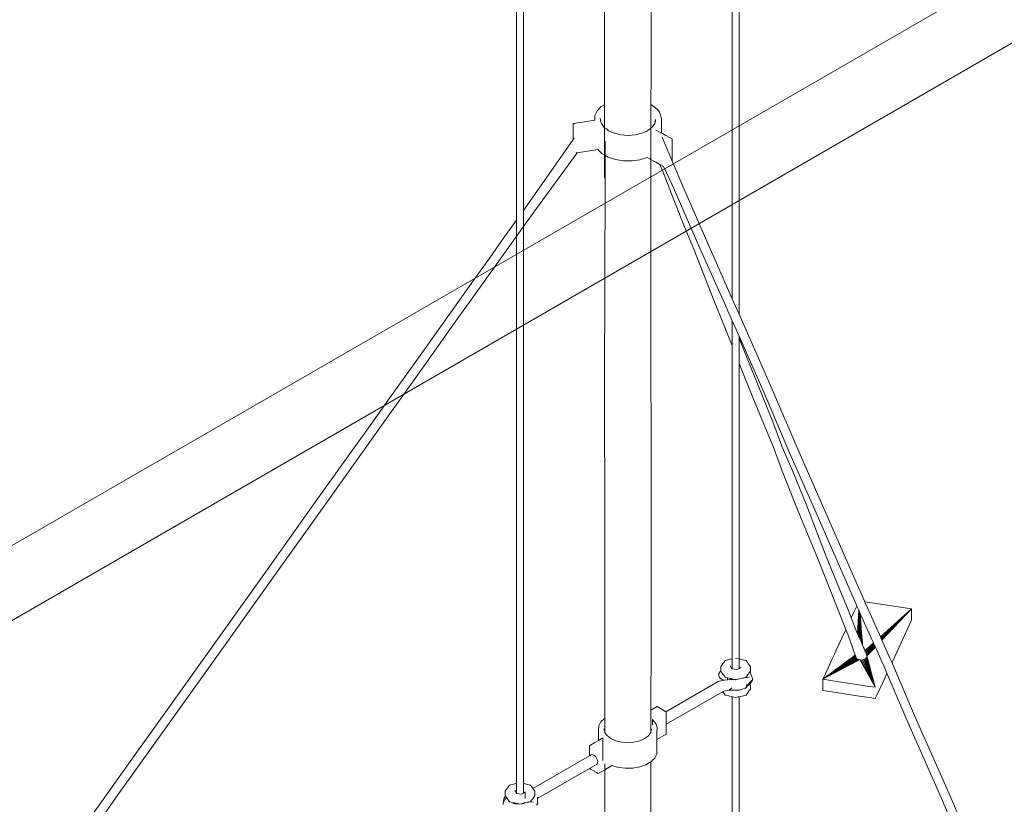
# Model space of a CAD drawing. Header units: millimetres. Extents: x 4477830 to 4478275, y -30323838 to -30323445.
# Tile 80 of 124: x 4478048.55 to 4478053.81, y -30323470.15 to -30323465.96. Entities that reach past the tile are written whole.
import ezdxf

# ---------------------------------------------------------------- set-up
doc = ezdxf.new("R2010")
doc.units = ezdxf.units.MM
doc.layers.add('IFC-Parede padrão-Contorno', color=44, linetype='Continuous', lineweight=5)
doc.layers.add('PR-Captor', color=9, linetype='Continuous', lineweight=18)

msp = doc.modelspace()

# ---------------------------------------------------------------- linework, layer by layer
at = {"layer": 'IFC-Parede padrão-Contorno', "color": 8, "lineweight": 5}
for p, q in [((4478057.4352, -30323463.6188), (4478043.1216, -30323471.8828)), ((4478057.7817, -30323463.8188), (4478043.4681, -30323472.0828))]:
    msp.add_line(p, q, dxfattribs=at)
at = {"layer": 'PR-Captor', "color": 251}
for p, q in [((4478052.359, -30323463.8201), (4478052.359, -30323467.4533)), ((4478052.3955, -30323467.5359), (4478052.3955, -30323463.82)), ((4478051.2064, -30323464.4852), (4478051.2064, -30323467.033)), ((4478051.2429, -30323466.9819), (4478051.2429, -30323464.4853)), ((4478051.9249, -30323466.8221), (4478051.9253, -30323465.4894)), ((4478051.6768, -30323465.4967), (4478051.6771, -30323466.4157)), ((4478051.6594, -30323466.426), (4478051.637, -30323466.4482)), ((4478051.6771, -30323466.4157), (4478051.6594, -30323466.426)), ((4478051.6771, -30323466.4157), (4478051.6772, -30323466.808)), ((4478051.9401, -30323466.4245), (4478051.925, -30323466.4159)), ((4478051.9609, -30323466.4436), (4478051.9401, -30323466.4245)), ((4478051.625, -30323466.4731), (4478051.6241, -30323466.4988)), ((4478051.637, -30323466.4482), (4478051.625, -30323466.4731)), ((4478051.6575, -30323466.5098), (4478051.6525, -30323466.4879)), ((4478051.9701, -30323466.4563), (4478051.9609, -30323466.4436)), ((4478051.9765, -30323466.4695), (4478051.9701, -30323466.4563)), ((4478051.9816, -30323466.4906), (4478051.9765, -30323466.4695)), ((4478051.9816, -30323466.5678), (4478051.9816, -30323466.4906)), ((4478051.5167, -30323466.5155), (4478051.5093, -30323466.5166)), ((4478051.5093, -30323466.5166), (4478051.5093, -30323466.6009)), ((4478051.5225, -30323466.5146), (4478051.5167, -30323466.5155)), ((4478051.5306, -30323466.5133), (4478051.5225, -30323466.5146)), ((4478051.5488, -30323466.5105), (4478051.5306, -30323466.5133)), ((4478051.6241, -30323466.4988), (4478051.5488, -30323466.5105)), ((4478051.6607, -30323466.5167), (4478051.6575, -30323466.5098)), ((4478051.6753, -30323466.5371), (4478051.6607, -30323466.5167)), ((4478051.6771, -30323466.5385), (4478051.6753, -30323466.5371)), ((4478051.6799, -30323466.5406), (4478051.6771, -30323466.5385)), ((4478051.6865, -30323466.5455), (4478051.6799, -30323466.5406)), ((4478051.9216, -30323466.5434), (4478051.9146, -30323466.5486)), ((4478051.925, -30323466.5409), (4478051.9216, -30323466.5434)), ((4478051.9284, -30323466.5382), (4478051.925, -30323466.5409)), ((4478051.9299, -30323466.5371), (4478051.9284, -30323466.5382)), ((4478051.9314, -30323466.535), (4478051.9299, -30323466.5371)), ((4478051.9446, -30323466.5167), (4478051.9314, -30323466.535)), ((4478051.9496, -30323466.4947), (4478051.9446, -30323466.5167)), ((4478051.9496, -30323466.5097), (4478051.9496, -30323466.4947)), ((4478051.5122, -30323466.5967), (4478051.5115, -30323466.5978)), ((4478051.5129, -30323466.5958), (4478051.5122, -30323466.5967)), ((4478051.5125, -30323466.5974), (4478051.5137, -30323466.5946)), ((4478051.5137, -30323466.5946), (4478051.5129, -30323466.5958)), ((4478051.6987, -30323466.5547), (4478051.6865, -30323466.5455)), ((4478051.7291, -30323466.5682), (4478051.6987, -30323466.5547)), ((4478051.7646, -30323466.5767), (4478051.7291, -30323466.5682)), ((4478051.8026, -30323466.5796), (4478051.7646, -30323466.5767)), ((4478051.8406, -30323466.5767), (4478051.8026, -30323466.5796)), ((4478051.8761, -30323466.5682), (4478051.8406, -30323466.5767)), ((4478051.9065, -30323466.5547), (4478051.8761, -30323466.5682)), ((4478051.9095, -30323466.5525), (4478051.9065, -30323466.5547)), ((4478051.9146, -30323466.5486), (4478051.9095, -30323466.5525)), ((4478051.9744, -30323466.5638), (4478051.9514, -30323466.551)), ((4478051.9816, -30323466.5678), (4478051.9744, -30323466.5638)), ((4478051.9865, -30323466.5705), (4478051.9816, -30323466.5678)), ((4478052.0387, -30323466.7181), (4478051.9847, -30323466.5884)), ((4478052.0045, -30323466.5806), (4478051.9865, -30323466.5705)), ((4478052.0246, -30323466.5917), (4478052.0045, -30323466.5806)), ((4478052.0374, -30323466.5988), (4478052.0246, -30323466.5917)), ((4478051.5093, -30323466.6009), (4478051.2907, -30323466.915)), ((4478051.5115, -30323466.5978), (4478051.5093, -30323466.6009)), ((4478051.6772, -30323466.808), (4478051.6792, -30323466.6105)), ((4478051.6792, -30323466.6105), (4478051.6774, -30323467.5605)), ((4478052.0374, -30323466.7149), (4478052.0374, -30323466.5988)), ((4478051.3124, -30323466.9702), (4478051.5297, -30323466.6731)), ((4478051.525, -30323466.6704), (4478051.5265, -30323466.6736)), ((4478051.5265, -30323466.6736), (4478051.5297, -30323466.6731)), ((4478051.5297, -30323466.6731), (4478051.6413, -30323466.6559)), ((4478051.6413, -30323466.6559), (4478051.6643, -30323466.6779)), ((4478051.6643, -30323466.6779), (4478051.6772, -30323466.6852)), ((4478051.6772, -30323466.6852), (4478051.6784, -30323466.6859)), ((4478051.6784, -30323466.6859), (4478051.6791, -30323466.6862)), ((4478051.6791, -30323466.6862), (4478051.6963, -30323466.6959)), ((4478051.6963, -30323466.6959), (4478051.735, -30323466.7087)), ((4478051.866, -30323466.7097), (4478051.9053, -30323466.6975)), ((4478051.9053, -30323466.6975), (4478051.9196, -30323466.7055)), ((4478051.735, -30323466.7087), (4478051.778, -30323466.7155)), ((4478051.778, -30323466.7155), (4478051.8226, -30323466.7159)), ((4478051.8226, -30323466.7159), (4478051.866, -30323466.7097)), ((4478051.9196, -30323466.7055), (4478051.9249, -30323466.7084)), ((4478051.9249, -30323466.7084), (4478051.9373, -30323466.7153)), ((4478051.9373, -30323466.7153), (4478051.9514, -30323466.7232)), ((4478051.9514, -30323466.7232), (4478051.9723, -30323466.7348)), ((4478051.9723, -30323466.7348), (4478051.9923, -30323466.7459)), ((4478051.9723, -30323466.7348), (4478051.9856, -30323466.7679)), ((4478051.9923, -30323466.7459), (4478051.9926, -30323466.7457)), ((4478051.9926, -30323466.7457), (4478052.0374, -30323466.8433)), ((4478052.0374, -30323466.7188), (4478052.0374, -30323466.7149)), ((4478052.0998, -30323466.8644), (4478052.0387, -30323466.7181)), ((4478051.9856, -30323466.7679), (4478052.056, -30323466.947)), ((4478051.9249, -30323467.6944), (4478051.9249, -30323466.8221)), ((4478052.0374, -30323466.8433), (4478052.0582, -30323466.8884)), ((4478052.0582, -30323466.8884), (4478052.1867, -30323467.1816)), ((4478052.2283, -30323467.1575), (4478052.0998, -30323466.8644)), ((4478051.2907, -30323466.915), (4478051.2429, -30323466.9819)), ((4478052.056, -30323466.947), (4478052.1045, -30323467.0687)), ((4478051.2429, -30323467.0675), (4478051.3124, -30323466.9702)), ((4478051.2429, -30323467.0675), (4478051.2429, -30323466.9819)), ((4478050.9942, -30323467.4161), (4478051.2429, -30323467.0675)), ((4478051.2064, -30323467.033), (4478051.1287, -30323467.1421)), ((4478051.2064, -30323467.033), (4478051.2064, -30323467.1186)), ((4478051.2429, -30323470.0425), (4478051.2429, -30323467.0675)), ((4478052.1045, -30323467.0687), (4478052.1535, -30323467.1877)), ((4478051.2064, -30323467.1186), (4478051.2064, -30323470.0426)), ((4478051.1287, -30323467.1421), (4478051.0635, -30323467.2334)), ((4478052.359, -30323467.4533), (4478052.2283, -30323467.1575)), ((4478052.1535, -30323467.1877), (4478052.2016, -30323467.3103)), ((4478052.1867, -30323467.1816), (4478052.3243, -30323467.4927)), ((4478051.0635, -30323467.2334), (4478050.9666, -30323467.3691)), ((4478052.2016, -30323467.3103), (4478052.2508, -30323467.4334)), ((4478050.9666, -30323467.3691), (4478050.9015, -30323467.4605)), ((4478050.8578, -30323467.6072), (4478050.9942, -30323467.4161)), ((4478052.2508, -30323467.4334), (4478052.3239, -30323467.6157)), ((4478050.9015, -30323467.4605), (4478050.7394, -30323467.6876)), ((4478052.3658, -30323467.4687), (4478052.359, -30323467.4533)), ((4478052.3955, -30323467.5359), (4478052.3658, -30323467.4687)), ((4478052.3243, -30323467.4927), (4478052.359, -30323467.5712)), ((4478052.5632, -30323467.9158), (4478052.3955, -30323467.5359)), ((4478051.6774, -30323467.5605), (4478051.6772, -30323467.7081)), ((4478052.359, -30323467.5698), (4478052.359, -30323467.7033)), ((4478052.359, -30323467.5712), (4478052.3638, -30323467.5821)), ((4478052.3638, -30323467.5821), (4478052.3955, -30323467.6536)), ((4478050.7215, -30323467.7983), (4478050.8578, -30323467.6072)), ((4478052.3239, -30323467.6157), (4478052.359, -30323467.7033)), ((4478050.7394, -30323467.6876), (4478050.691, -30323467.7555)), ((4478051.9251, -30323468.3178), (4478051.9249, -30323467.6944)), ((4478052.3955, -30323467.6536), (4478052.5221, -30323467.9395)), ((4478052.3955, -30323467.6622), (4478052.3955, -30323467.6536)), ((4478052.3955, -30323467.6629), (4478052.3955, -30323467.6622)), ((4478052.4054, -30323467.6873), (4478052.3955, -30323467.6622)), ((4478052.3955, -30323467.7942), (4478052.3955, -30323467.6629)), ((4478052.4538, -30323467.8068), (4478052.4054, -30323467.6873)), ((4478051.6772, -30323467.7081), (4478051.6777, -30323468.8966)), ((4478052.359, -30323467.7033), (4478052.359, -30323469.3773)), ((4478050.4488, -30323468.1805), (4478050.7215, -30323467.7983)), ((4478050.691, -30323467.7555), (4478050.5774, -30323467.9147)), ((4478052.3955, -30323469.3774), (4478052.3955, -30323467.7942)), ((4478052.3955, -30323467.7942), (4478052.397, -30323467.798)), ((4478052.397, -30323467.798), (4478052.47, -30323467.9807)), ((4478052.5274, -30323467.991), (4478052.4538, -30323467.8068)), ((4478050.5774, -30323467.9147), (4478050.4154, -30323468.1418)), ((4478052.5221, -30323467.9395), (4478052.6674, -30323468.2799)), ((4478052.709, -30323468.2559), (4478052.5632, -30323467.9158)), ((4478052.47, -30323467.9807), (4478052.5184, -30323468.1025)), ((4478052.576, -30323468.1113), (4478052.5274, -30323467.991)), ((4478052.5184, -30323468.1025), (4478052.5776, -30323468.2416)), ((4478052.628, -30323468.2498), (4478052.576, -30323468.1113)), ((4478050.4154, -30323468.1418), (4478050.1397, -30323468.528)), ((4478050.1761, -30323468.5627), (4478050.4488, -30323468.1805)), ((4478052.5776, -30323468.2416), (4478052.6286, -30323468.3776)), ((4478052.6826, -30323468.3755), (4478052.628, -30323468.2498)), ((4478052.6674, -30323468.2799), (4478052.8068, -30323468.5978)), ((4478052.8484, -30323468.5738), (4478052.709, -30323468.2559)), ((4478051.925, -30323469.2847), (4478051.9251, -30323468.3178)), ((4478052.6286, -30323468.3776), (4478052.7051, -30323468.57)), ((4478052.7572, -30323468.56), (4478052.6826, -30323468.3755)), ((4478050.1397, -30323468.528), (4478049.8641, -30323468.9144)), ((4478049.9034, -30323468.9449), (4478050.1761, -30323468.5627)), ((4478052.7051, -30323468.57), (4478052.7557, -30323468.6966)), ((4478052.8092, -30323468.6944), (4478052.7572, -30323468.56)), ((4478053.0658, -30323469.0692), (4478052.8484, -30323468.5738)), ((4478052.8068, -30323468.5978), (4478053.0242, -30323469.0932)), ((4478052.7557, -30323468.6966), (4478052.8119, -30323468.8284)), ((4478052.8605, -30323468.8305), (4478052.8092, -30323468.6944)), ((4478052.8119, -30323468.8284), (4478052.8825, -30323469.0091)), ((4478052.9336, -30323469.0085), (4478052.8605, -30323468.8305)), ((4478051.6777, -30323468.8966), (4478051.6775, -30323469.6756)), ((4478049.8641, -30323468.9144), (4478049.5885, -30323469.3006)), ((4478049.6307, -30323469.327), (4478049.9034, -30323468.9449)), ((4478052.8825, -30323469.0091), (4478052.9329, -30323469.1347)), ((4478052.9839, -30323469.1287), (4478052.9336, -30323469.0085)), ((4478053.1525, -30323469.2625), (4478053.0658, -30323469.0692)), ((4478053.025, -30323469.0949), (4478053.011, -30323469.125)), ((4478053.0242, -30323469.0932), (4478053.025, -30323469.0949)), ((4478053.025, -30323469.0949), (4478053.0353, -30323469.1177)), ((4478053.0353, -30323469.1177), (4478053.0291, -30323469.2429)), ((4478053.0359, -30323469.1192), (4478053.0313, -30323469.2484)), ((4478053.0368, -30323469.1211), (4478053.0345, -30323469.2555)), ((4478053.0353, -30323469.1177), (4478053.0359, -30323469.1192)), ((4478053.0359, -30323469.1192), (4478053.0368, -30323469.1211)), ((4478053.0368, -30323469.1211), (4478053.038, -30323469.1237)), ((4478053.2818, -30323469.105), (4478053.067, -30323469.0718)), ((4478053.318, -30323469.1106), (4478053.1511, -30323469.2593)), ((4478053.318, -30323469.1106), (4478053.1525, -30323469.2625)), ((4478053.318, -30323469.1106), (4478053.1541, -30323469.2659)), ((4478053.318, -30323469.1106), (4478053.1556, -30323469.2693)), ((4478053.318, -30323469.1106), (4478053.157, -30323469.2725)), ((4478053.1582, -30323469.2752), (4478053.318, -30323469.1106)), ((4478053.1592, -30323469.2773), (4478053.318, -30323469.1106)), ((4478053.318, -30323469.1106), (4478053.2818, -30323469.105)), ((4478053.318, -30323469.1706), (4478053.318, -30323469.1106)), ((4478052.9329, -30323469.1347), (4478052.9668, -30323469.2203)), ((4478052.9956, -30323469.1582), (4478052.9839, -30323469.1287)), ((4478053.011, -30323469.125), (4478052.9956, -30323469.1582)), ((4478053.0291, -30323469.2429), (4478052.9956, -30323469.1582)), ((4478053.038, -30323469.1237), (4478053.0394, -30323469.1269)), ((4478053.038, -30323469.1237), (4478053.0385, -30323469.2648)), ((4478053.0394, -30323469.1269), (4478053.0411, -30323469.1305)), ((4478053.0394, -30323469.1269), (4478053.0435, -30323469.2761)), ((4478053.0411, -30323469.1305), (4478053.0429, -30323469.1346)), ((4478053.0411, -30323469.1305), (4478053.0493, -30323469.2893)), ((4478053.0429, -30323469.1346), (4478053.1057, -30323469.2741)), ((4478053.0429, -30323469.1346), (4478053.0524, -30323469.2604)), ((4478053.2204, -30323469.381), (4478053.318, -30323469.1706)), ((4478052.9651, -30323469.2238), (4478052.959, -30323469.2371)), ((4478052.9668, -30323469.2203), (4478052.9651, -30323469.2238)), ((4478052.9668, -30323469.2203), (4478052.9769, -30323469.246)), ((4478052.959, -30323469.2371), (4478052.9153, -30323469.3313)), ((4478052.9769, -30323469.246), (4478053.0169, -30323469.3579)), ((4478053.0309, -30323469.2473), (4478053.0291, -30323469.2429)), ((4478053.0313, -30323469.2484), (4478053.0309, -30323469.2473)), ((4478053.0345, -30323469.2555), (4478053.0313, -30323469.2484)), ((4478053.0385, -30323469.2648), (4478053.0345, -30323469.2555)), ((4478053.0435, -30323469.2761), (4478053.0385, -30323469.2648)), ((4478053.0493, -30323469.2893), (4478053.0435, -30323469.2761)), ((4478053.0524, -30323469.2604), (4478053.0549, -30323469.2938)), ((4478053.1057, -30323469.2741), (4478053.1118, -30323469.2877)), ((4478053.1541, -30323469.2659), (4478053.1525, -30323469.2625)), ((4478053.1556, -30323469.2693), (4478053.1541, -30323469.2659)), ((4478053.157, -30323469.2725), (4478053.1556, -30323469.2693)), ((4478053.1582, -30323469.2752), (4478053.157, -30323469.2725)), ((4478053.1592, -30323469.2773), (4478053.1582, -30323469.2752)), ((4478053.2039, -30323469.377), (4478053.1592, -30323469.2773)), ((4478049.5885, -30323469.3006), (4478049.3129, -30323469.6869)), ((4478049.358, -30323469.7092), (4478049.6307, -30323469.327)), ((4478051.9248, -30323469.6512), (4478051.925, -30323469.2847)), ((4478052.9153, -30323469.3313), (4478052.9052, -30323469.353)), ((4478053.0557, -30323469.3039), (4478053.0493, -30323469.2893)), ((4478053.0549, -30323469.2938), (4478053.0557, -30323469.3039)), ((4478053.0613, -30323469.3167), (4478053.0557, -30323469.3039)), ((4478053.0651, -30323469.3254), (4478053.0613, -30323469.3167)), ((4478053.0678, -30323469.3314), (4478053.0651, -30323469.3254)), ((4478053.0684, -30323469.3329), (4478053.0678, -30323469.3314)), ((4478053.0695, -30323469.332), (4478053.0684, -30323469.3329)), ((4478053.0687, -30323469.3336), (4478053.0684, -30323469.3329)), ((4478053.0698, -30323469.336), (4478053.0687, -30323469.3336)), ((4478053.071, -30323469.3306), (4478053.0695, -30323469.332)), ((4478053.114, -30323469.2924), (4478053.071, -30323469.3306)), ((4478053.1157, -30323469.2963), (4478053.0724, -30323469.3361)), ((4478053.1176, -30323469.3005), (4478053.0739, -30323469.3418)), ((4478053.1195, -30323469.3046), (4478053.0769, -30323469.3462)), ((4478053.1212, -30323469.3085), (4478053.0824, -30323469.3475)), ((4478053.087, -30323469.3486), (4478053.1227, -30323469.3118)), ((4478053.0905, -30323469.3494), (4478053.1239, -30323469.3144)), ((4478053.1118, -30323469.2877), (4478053.114, -30323469.2924)), ((4478053.114, -30323469.2924), (4478053.1147, -30323469.2941)), ((4478053.1147, -30323469.2941), (4478053.1157, -30323469.2963)), ((4478053.1157, -30323469.2963), (4478053.1176, -30323469.3005)), ((4478053.1176, -30323469.3005), (4478053.1195, -30323469.3046)), ((4478053.1195, -30323469.3046), (4478053.1212, -30323469.3085)), ((4478053.1212, -30323469.3085), (4478053.1216, -30323469.3093)), ((4478053.1216, -30323469.3093), (4478053.1227, -30323469.3118)), ((4478053.1227, -30323469.3118), (4478053.1239, -30323469.3144)), ((4478053.1239, -30323469.3144), (4478053.1275, -30323469.3225)), ((4478053.1275, -30323469.3225), (4478053.133, -30323469.3347)), ((4478052.3351, -30323469.383), (4478052.3211, -30323469.3864)), ((4478052.3487, -30323469.3798), (4478052.3351, -30323469.383)), ((4478052.3491, -30323469.3797), (4478052.3487, -30323469.3798)), ((4478052.359, -30323469.3773), (4478052.3491, -30323469.3797)), ((4478052.359, -30323469.3773), (4478052.359, -30323469.3773)), ((4478052.359, -30323469.3773), (4478052.359, -30323469.4311)), ((4478052.3911, -30323469.3763), (4478052.3771, -30323469.373)), ((4478052.3955, -30323469.4289), (4478052.3955, -30323469.3774)), ((4478052.4051, -30323469.3797), (4478052.3955, -30323469.3774)), ((4478052.4154, -30323469.3821), (4478052.4051, -30323469.3797)), ((4478052.4331, -30323469.3864), (4478052.4154, -30323469.3821)), ((4478052.8434, -30323469.4861), (4478053.0167, -30323469.358)), ((4478052.8434, -30323469.4861), (4478053.0173, -30323469.3598)), ((4478052.8434, -30323469.4861), (4478053.0184, -30323469.3625)), ((4478052.8434, -30323469.4861), (4478053.0115, -30323469.3718)), ((4478052.8434, -30323469.4861), (4478053.0058, -30323469.3806)), ((4478052.8939, -30323469.3772), (4478052.8793, -30323469.4087)), ((4478052.9052, -30323469.353), (4478052.8939, -30323469.3772)), ((4478053.0002, -30323469.3892), (4478053.014, -30323469.3808)), ((4478053.0058, -30323469.3806), (4478053.016, -30323469.374)), ((4478053.0115, -30323469.3718), (4478053.0198, -30323469.3662)), ((4478053.012, -30323469.3873), (4478053.0204, -30323469.3824)), ((4478053.014, -30323469.3808), (4478053.0202, -30323469.3769)), ((4478053.016, -30323469.374), (4478053.0214, -30323469.3704)), ((4478053.0167, -30323469.358), (4478053.0169, -30323469.3579)), ((4478053.0169, -30323469.3579), (4478053.0175, -30323469.3596)), ((4478053.0173, -30323469.3598), (4478053.0175, -30323469.3596)), ((4478053.0175, -30323469.3596), (4478053.0182, -30323469.3614)), ((4478053.0182, -30323469.3614), (4478053.0185, -30323469.3624)), ((4478053.0184, -30323469.3625), (4478053.0185, -30323469.3624)), ((4478053.0185, -30323469.3624), (4478053.019, -30323469.3637)), ((4478053.019, -30323469.3637), (4478053.0198, -30323469.3658)), ((4478053.0198, -30323469.3658), (4478053.0199, -30323469.3661)), ((4478053.0198, -30323469.3662), (4478053.0198, -30323469.3658)), ((4478053.0214, -30323469.3704), (4478053.0198, -30323469.3662)), ((4478053.0199, -30323469.3661), (4478053.0214, -30323469.3704)), ((4478053.0202, -30323469.3769), (4478053.0245, -30323469.3743)), ((4478053.0204, -30323469.3824), (4478053.0248, -30323469.3798)), ((4478053.0206, -30323469.3874), (4478053.0266, -30323469.384)), ((4478053.0248, -30323469.3798), (4478053.025, -30323469.3797)), ((4478053.025, -30323469.3797), (4478053.0287, -30323469.3775)), ((4478053.0266, -30323469.384), (4478053.0341, -30323469.3799)), ((4478053.0281, -30323469.3878), (4478053.0402, -30323469.3813)), ((4478053.1236, -30323469.5295), (4478053.0402, -30323469.3813)), ((4478053.0467, -30323469.3818), (4478053.1236, -30323469.5295)), ((4478053.0534, -30323469.3813), (4478053.1236, -30323469.5295)), ((4478053.0599, -30323469.3798), (4478053.1236, -30323469.5295)), ((4478053.0658, -30323469.3773), (4478053.1236, -30323469.5295)), ((4478053.0706, -30323469.3378), (4478053.0676, -30323469.3404)), ((4478053.0706, -30323469.3378), (4478053.0698, -30323469.336)), ((4478053.0714, -30323469.337), (4478053.0706, -30323469.3378)), ((4478053.0714, -30323469.3397), (4478053.0706, -30323469.3378)), ((4478053.071, -30323469.3741), (4478053.1236, -30323469.5295)), ((4478053.0724, -30323469.3361), (4478053.0714, -30323469.337)), ((4478053.0727, -30323469.3427), (4478053.0714, -30323469.3397)), ((4478053.0728, -30323469.3429), (4478053.0727, -30323469.3427)), ((4478053.0734, -30323469.3423), (4478053.0728, -30323469.3429)), ((4478053.0739, -30323469.3454), (4478053.0728, -30323469.3429)), ((4478053.0739, -30323469.3418), (4478053.0734, -30323469.3423)), ((4478053.075, -30323469.3478), (4478053.0739, -30323469.3454)), ((4478053.0751, -30323469.348), (4478053.075, -30323469.3478)), ((4478053.075, -30323469.3702), (4478053.1236, -30323469.5295)), ((4478053.0752, -30323469.3479), (4478053.0751, -30323469.348)), ((4478053.0759, -30323469.35), (4478053.0751, -30323469.348)), ((4478053.0754, -30323469.3476), (4478053.0752, -30323469.3479)), ((4478053.0755, -30323469.3476), (4478053.0754, -30323469.3476)), ((4478053.0769, -30323469.3462), (4478053.0755, -30323469.3476)), ((4478053.0763, -30323469.3509), (4478053.0759, -30323469.35)), ((4478053.0768, -30323469.3519), (4478053.0763, -30323469.3509)), ((4478053.0772, -30323469.3528), (4478053.0768, -30323469.3519)), ((4478053.0768, -30323469.3519), (4478053.0773, -30323469.3526)), ((4478053.079, -30323469.3569), (4478053.0772, -30323469.3528)), ((4478053.0782, -30323469.3517), (4478053.0773, -30323469.3526)), ((4478053.0773, -30323469.3526), (4478053.079, -30323469.3569)), ((4478053.0778, -30323469.3659), (4478053.1236, -30323469.5295)), ((4478053.0799, -30323469.35), (4478053.0782, -30323469.3517)), ((4478053.079, -30323469.3569), (4478053.0799, -30323469.3559)), ((4478053.0791, -30323469.3614), (4478053.0802, -30323469.3602)), ((4478053.0791, -30323469.3614), (4478053.1236, -30323469.5295)), ((4478053.0824, -30323469.3475), (4478053.0799, -30323469.35)), ((4478053.0799, -30323469.3559), (4478053.0816, -30323469.3542)), ((4478053.0802, -30323469.3602), (4478053.0804, -30323469.3601)), ((4478053.0804, -30323469.3601), (4478053.0819, -30323469.3584)), ((4478053.0816, -30323469.3542), (4478053.0839, -30323469.3518)), ((4478053.0819, -30323469.3584), (4478053.0841, -30323469.3561)), ((4478053.0839, -30323469.3518), (4478053.087, -30323469.3486)), ((4478053.0841, -30323469.3561), (4478053.0869, -30323469.3532)), ((4478053.0869, -30323469.3532), (4478053.0905, -30323469.3494)), ((4478053.133, -30323469.3347), (4478053.1388, -30323469.3475)), ((4478053.1388, -30323469.3475), (4478053.1457, -30323469.3628)), ((4478053.1457, -30323469.3628), (4478053.1552, -30323469.3839)), ((4478053.1552, -30323469.3839), (4478053.1707, -30323469.4183)), ((4478053.2118, -30323469.3945), (4478053.2039, -30323469.377)), ((4478053.2129, -30323469.3971), (4478053.2204, -30323469.381)), ((4478052.3037, -30323469.4106), (4478052.2979, -30323469.4187)), ((4478052.2979, -30323469.4187), (4478052.2979, -30323469.4429)), ((4478052.3095, -30323469.4025), (4478052.3037, -30323469.4106)), ((4478052.3153, -30323469.3944), (4478052.3095, -30323469.4025)), ((4478052.3211, -30323469.3864), (4478052.3153, -30323469.3944)), ((4478052.3563, -30323469.4307), (4478052.3487, -30323469.4143)), ((4478052.359, -30323469.4311), (4478052.3563, -30323469.4307)), ((4478052.3847, -30323469.4351), (4478052.359, -30323469.4311)), ((4478052.3955, -30323469.4289), (4478052.3847, -30323469.4351)), ((4478052.4055, -30323469.4231), (4478052.3955, -30323469.4289)), ((4478052.4389, -30323469.3944), (4478052.4331, -30323469.3864)), ((4478052.4447, -30323469.4025), (4478052.4389, -30323469.3944)), ((4478052.4505, -30323469.4106), (4478052.4447, -30323469.4025)), ((4478052.4563, -30323469.4187), (4478052.4505, -30323469.4106)), ((4478052.4563, -30323469.4433), (4478052.4563, -30323469.4187)), ((4478052.8434, -30323469.4861), (4478053.0002, -30323469.3892)), ((4478052.8434, -30323469.4861), (4478052.9951, -30323469.3972)), ((4478052.8434, -30323469.4861), (4478052.9907, -30323469.404)), ((4478052.8434, -30323469.4861), (4478052.9871, -30323469.4096)), ((4478052.8793, -30323469.4087), (4478052.8571, -30323469.4566)), ((4478052.9871, -30323469.4096), (4478053.0089, -30323469.398)), ((4478052.9907, -30323469.404), (4478053.0103, -30323469.3931)), ((4478052.9951, -30323469.3972), (4478053.012, -30323469.3873)), ((4478053.0089, -30323469.398), (4478053.0207, -30323469.3917)), ((4478053.0103, -30323469.3931), (4478053.0206, -30323469.3874)), ((4478053.0207, -30323469.3917), (4478053.0281, -30323469.3878)), ((4478053.1707, -30323469.4183), (4478053.1861, -30323469.4547)), ((4478053.318, -30323469.6433), (4478053.2118, -30323469.3945)), ((4478052.288, -30323469.4565), (4478052.287, -30323469.4625)), ((4478052.287, -30323469.4625), (4478052.288, -30323469.4689)), ((4478052.2908, -30323469.4512), (4478052.288, -30323469.4565)), ((4478052.288, -30323469.4689), (4478052.2908, -30323469.4752)), ((4478052.2909, -30323469.4511), (4478052.2908, -30323469.4512)), ((4478052.2908, -30323469.4752), (4478052.2952, -30323469.481)), ((4478052.2915, -30323469.4505), (4478052.2909, -30323469.4511)), ((4478052.2952, -30323469.447), (4478052.2915, -30323469.4505)), ((4478052.2933, -30323469.4471), (4478052.2915, -30323469.4505)), ((4478052.2977, -30323469.4431), (4478052.2933, -30323469.4471)), ((4478052.2988, -30323469.4446), (4478052.2952, -30323469.447)), ((4478052.2952, -30323469.481), (4478052.301, -30323469.4859)), ((4478052.2979, -30323469.4429), (4478052.2979, -30323469.4433)), ((4478052.2979, -30323469.4433), (4478052.2988, -30323469.4446)), ((4478052.2988, -30323469.4446), (4478052.2996, -30323469.4457)), ((4478052.2996, -30323469.4457), (4478052.3037, -30323469.4514)), ((4478052.301, -30323469.4859), (4478052.3078, -30323469.4895)), ((4478052.3037, -30323469.4514), (4478052.3095, -30323469.4595)), ((4478052.3078, -30323469.4895), (4478052.3146, -30323469.4915)), ((4478052.3095, -30323469.4595), (4478052.3138, -30323469.4654)), ((4478052.3138, -30323469.4654), (4478052.3211, -30323469.4757)), ((4478052.3146, -30323469.4915), (4478052.3142, -30323469.4916)), ((4478052.3193, -30323469.4905), (4478052.3146, -30323469.4915)), ((4478052.3331, -30323469.4891), (4478052.3193, -30323469.4905)), ((4478052.3211, -30323469.4757), (4478052.3331, -30323469.4786)), ((4478052.3331, -30323469.4786), (4478052.3351, -30323469.479)), ((4478052.3331, -30323469.4786), (4478052.3331, -30323469.4891)), ((4478052.3487, -30323469.4875), (4478052.3331, -30323469.4891)), ((4478052.3351, -30323469.479), (4478052.3487, -30323469.4823)), ((4478052.3487, -30323469.4823), (4478052.3491, -30323469.4824)), ((4478052.349, -30323469.4874), (4478052.3487, -30323469.4875)), ((4478052.359, -30323469.4885), (4478052.349, -30323469.4874)), ((4478052.3491, -30323469.4824), (4478052.359, -30323469.4847)), ((4478052.359, -30323469.4847), (4478052.3631, -30323469.4857)), ((4478052.3681, -30323469.4894), (4478052.359, -30323469.4885)), ((4478052.3631, -30323469.4857), (4478052.3744, -30323469.4884)), ((4478052.3744, -30323469.4884), (4478052.3681, -30323469.4894)), ((4478052.3744, -30323469.4884), (4478052.3771, -30323469.4891)), ((4478052.3771, -30323469.4891), (4478052.387, -30323469.4867)), ((4478052.387, -30323469.4867), (4478052.3907, -30323469.4858)), ((4478052.3907, -30323469.4858), (4478052.3911, -30323469.4857)), ((4478052.3911, -30323469.4857), (4478052.3955, -30323469.4847)), ((4478052.3955, -30323469.4847), (4478052.4051, -30323469.4824)), ((4478052.4051, -30323469.4824), (4478052.4188, -30323469.4791)), ((4478052.4188, -30323469.4791), (4478052.4319, -30323469.4774)), ((4478052.4188, -30323469.4791), (4478052.4191, -30323469.479)), ((4478052.4191, -30323469.479), (4478052.4223, -30323469.4783)), ((4478052.4507, -30323469.475), (4478052.4223, -30323469.4783)), ((4478052.4223, -30323469.4783), (4478052.4331, -30323469.4757)), ((4478052.4319, -30323469.4774), (4478052.4507, -30323469.475)), ((4478052.4331, -30323469.4757), (4478052.4389, -30323469.4676)), ((4478052.4389, -30323469.4676), (4478052.4447, -30323469.4595)), ((4478052.4447, -30323469.4595), (4478052.4505, -30323469.4514)), ((4478052.4505, -30323469.4514), (4478052.4549, -30323469.4453)), ((4478052.4543, -30323469.5106), (4478052.4696, -30323469.4869)), ((4478052.4549, -30323469.4453), (4478052.4563, -30323469.4433)), ((4478052.4592, -30323469.4585), (4478052.4549, -30323469.4453)), ((4478052.4627, -30323469.4679), (4478052.4592, -30323469.4585)), ((4478052.4598, -30323469.4966), (4478052.4696, -30323469.4869)), ((4478052.4646, -30323469.4733), (4478052.4627, -30323469.4679)), ((4478052.4661, -30323469.4774), (4478052.4646, -30323469.4733)), ((4478052.4696, -30323469.4869), (4478052.4661, -30323469.4774)), ((4478052.8571, -30323469.4566), (4478052.8434, -30323469.4861)), ((4478052.8434, -30323469.4861), (4478052.9292, -30323469.4994)), ((4478052.8434, -30323469.4861), (4478052.8434, -30323469.5461)), ((4478053.1477, -30323469.5374), (4478053.176, -30323469.4765)), ((4478053.176, -30323469.4765), (4478053.1861, -30323469.4547)), ((4478053.1861, -30323469.4547), (4478053.3027, -30323469.7288)), ((4478052.2842, -30323469.4984), (4478052.0049, -30323469.6597)), ((4478052.2885, -30323469.4971), (4478052.2842, -30323469.4984)), ((4478052.3142, -30323469.4916), (4478052.2885, -30323469.4971)), ((4478052.3428, -30323469.5447), (4478052.3437, -30323469.5439)), ((4478052.3564, -30323469.5331), (4478052.3436, -30323469.5439)), ((4478052.3436, -30323469.5439), (4478052.359, -30323469.5443)), ((4478052.3437, -30323469.5439), (4478052.3564, -30323469.5331)), ((4478052.3957, -30323469.5443), (4478052.4103, -30323469.5409)), ((4478052.4103, -30323469.5409), (4478052.4268, -30323469.5346)), ((4478052.4268, -30323469.5346), (4478052.4306, -30323469.5335)), ((4478052.4306, -30323469.5335), (4478052.4313, -30323469.5329)), ((4478052.4313, -30323469.5329), (4478052.4336, -30323469.5306)), ((4478052.4336, -30323469.5306), (4478052.4402, -30323469.5209)), ((4478052.4359, -30323469.5179), (4478052.4355, -30323469.5137)), ((4478052.4355, -30323469.5137), (4478052.4356, -30323469.5158)), ((4478052.4355, -30323469.5262), (4478052.4359, -30323469.5225)), ((4478052.4356, -30323469.5244), (4478052.4355, -30323469.5262)), ((4478052.4356, -30323469.5158), (4478052.4357, -30323469.5158)), ((4478052.4357, -30323469.5243), (4478052.4356, -30323469.5244)), ((4478052.4357, -30323469.5158), (4478052.4359, -30323469.5179)), ((4478052.4358, -30323469.5229), (4478052.4357, -30323469.5238)), ((4478052.4357, -30323469.5238), (4478052.4357, -30323469.5243)), ((4478052.4359, -30323469.5225), (4478052.4358, -30323469.5229)), ((4478052.4377, -30323469.5221), (4478052.4598, -30323469.4966)), ((4478052.4402, -30323469.5209), (4478052.4456, -30323469.513)), ((4478052.4402, -30323469.5209), (4478052.4466, -30323469.518)), ((4478052.4456, -30323469.513), (4478052.4501, -30323469.5064)), ((4478052.4466, -30323469.518), (4478052.4507, -30323469.5162)), ((4478052.4505, -30323469.5468), (4478052.4563, -30323469.5387)), ((4478052.4507, -30323469.5162), (4478052.4543, -30323469.5106)), ((4478052.4563, -30323469.5387), (4478052.4563, -30323469.5183)), ((4478052.9292, -30323469.4994), (4478052.9767, -30323469.5068)), ((4478052.9767, -30323469.5068), (4478053.0252, -30323469.5143)), ((4478053.0252, -30323469.5143), (4478053.0799, -30323469.5227)), ((4478053.0799, -30323469.5227), (4478053.1236, -30323469.5295)), ((4478053.1337, -30323469.5677), (4478053.1477, -30323469.5374)), ((4478052.0058, -30323469.727), (4478052.3136, -30323469.5493)), ((4478052.3079, -30323469.5526), (4478052.3095, -30323469.5549)), ((4478052.3095, -30323469.5549), (4478052.3153, -30323469.563)), ((4478052.3136, -30323469.5493), (4478052.3404, -30323469.5451)), ((4478052.3153, -30323469.563), (4478052.3211, -30323469.571)), ((4478052.3211, -30323469.571), (4478052.3405, -30323469.5757)), ((4478052.3404, -30323469.5451), (4478052.3419, -30323469.5455)), ((4478052.3405, -30323469.5757), (4478052.359, -30323469.5801)), ((4478052.3419, -30323469.5455), (4478052.3428, -30323469.5447)), ((4478052.359, -30323469.5443), (4478052.3724, -30323469.5446)), ((4478052.359, -30323469.5801), (4478052.3598, -30323469.5803)), ((4478052.359, -30323469.5801), (4478052.359, -30323471.65)), ((4478052.3598, -30323469.5803), (4478052.3771, -30323469.5844)), ((4478052.3724, -30323469.5446), (4478052.3955, -30323469.5443)), ((4478052.3771, -30323469.5844), (4478052.3911, -30323469.5811)), ((4478052.3911, -30323469.5811), (4478052.3955, -30323469.58)), ((4478052.3955, -30323469.5443), (4478052.3957, -30323469.5443)), ((4478052.3955, -30323469.58), (4478052.4051, -30323469.5777)), ((4478052.3955, -30323471.6489), (4478052.3955, -30323469.58)), ((4478052.4051, -30323469.5777), (4478052.4191, -30323469.5744)), ((4478052.4191, -30323469.5744), (4478052.4331, -30323469.571)), ((4478052.4331, -30323469.571), (4478052.4389, -30323469.563)), ((4478052.4389, -30323469.563), (4478052.4447, -30323469.5549)), ((4478052.4447, -30323469.5549), (4478052.4505, -30323469.5468)), ((4478052.8434, -30323469.5461), (4478052.894, -30323469.554)), ((4478052.894, -30323469.554), (4478052.9598, -30323469.5641)), ((4478052.9598, -30323469.5641), (4478053.0274, -30323469.5746)), ((4478053.0274, -30323469.5746), (4478053.1044, -30323469.5865)), ((4478053.1044, -30323469.5865), (4478053.1236, -30323469.5895)), ((4478053.1236, -30323469.5895), (4478053.1337, -30323469.5677)), ((4478051.9583, -30323469.6327), (4478051.9248, -30323469.6521)), ((4478051.9845, -30323469.6479), (4478051.9583, -30323469.6327)), ((4478052.0049, -30323469.6597), (4478051.9845, -30323469.6479)), ((4478053.3443, -30323469.7048), (4478053.318, -30323469.6433)), ((4478049.3129, -30323469.6869), (4478049.1508, -30323469.914)), ((4478051.677, -30323469.6954), (4478051.6571, -30323469.7146)), ((4478051.6775, -30323469.6951), (4478051.677, -30323469.6954)), ((4478051.6775, -30323469.6756), (4478051.6775, -30323469.6949)), ((4478051.6775, -30323469.6949), (4478051.6775, -30323469.768)), ((4478051.9248, -30323469.6521), (4478051.9248, -30323469.6512)), ((4478051.9248, -30323469.6919), (4478051.9248, -30323469.6521)), ((4478051.9248, -30323469.7673), (4478051.9248, -30323469.6919)), ((4478052.0058, -30323469.6602), (4478052.0049, -30323469.6597)), ((4478052.0058, -30323469.727), (4478052.0058, -30323469.6602)), ((4478049.0853, -30323470.0914), (4478049.358, -30323469.7092)), ((4478051.646, -30323469.7359), (4478051.6441, -30323469.7582)), ((4478051.6571, -30323469.7146), (4478051.646, -30323469.7359)), ((4478051.6775, -30323469.768), (4478051.6737, -30323469.7513)), ((4478051.9284, -30323469.7513), (4478051.9248, -30323469.7673)), ((4478051.9333, -30323469.7021), (4478051.9333, -30323469.73)), ((4478051.9501, -30323469.7222), (4478051.9333, -30323469.7021)), ((4478051.9579, -30323469.7441), (4478051.9501, -30323469.7222)), ((4478051.9561, -30323469.7665), (4478051.9579, -30323469.7441)), ((4478052.0058, -30323469.7802), (4478052.0058, -30323469.727)), ((4478053.3027, -30323469.7288), (4478053.4593, -30323470.082)), ((4478053.5009, -30323470.058), (4478053.3443, -30323469.7048)), ((4478051.6441, -30323469.7582), (4478051.6441, -30323469.8141)), ((4478051.6684, -30323469.8001), (4478051.6441, -30323469.8141)), ((4478051.6684, -30323469.9201), (4478051.6684, -30323469.8001)), ((4478051.678, -30323469.7703), (4478051.6775, -30323469.768)), ((4478051.6907, -30323469.7881), (4478051.678, -30323469.7703)), ((4478051.6923, -30323469.7893), (4478051.6907, -30323469.7881)), ((4478051.711, -30323469.8033), (4478051.6923, -30323469.7893)), ((4478051.7373, -30323469.815), (4478051.711, -30323469.8033)), ((4478051.8911, -30323469.8033), (4478051.8647, -30323469.815)), ((4478051.9113, -30323469.7881), (4478051.8911, -30323469.8033)), ((4478051.9241, -30323469.7703), (4478051.9113, -30323469.7881)), ((4478051.9248, -30323469.7673), (4478051.9241, -30323469.7703)), ((4478051.9561, -30323469.8089), (4478051.9561, -30323469.7665)), ((4478051.9561, -30323469.8089), (4478052.0058, -30323469.7802)), ((4478051.6013, -30323469.8388), (4478051.5957, -30323469.8421)), ((4478051.5957, -30323469.8421), (4478051.5957, -30323469.8509)), ((4478051.5957, -30323469.8509), (4478051.5957, -30323469.8648)), ((4478051.6256, -30323469.8248), (4478051.6013, -30323469.8388)), ((4478051.6441, -30323469.8141), (4478051.6256, -30323469.8248)), ((4478051.7681, -30323469.8223), (4478051.7373, -30323469.815)), ((4478051.801, -30323469.8248), (4478051.7681, -30323469.8223)), ((4478051.834, -30323469.8223), (4478051.801, -30323469.8248)), ((4478051.8647, -30323469.815), (4478051.834, -30323469.8223)), ((4478051.9561, -30323469.8865), (4478051.9561, -30323469.8089)), ((4478051.5957, -30323469.8959), (4478051.2942, -30323470.07)), ((4478051.5957, -30323469.8648), (4478051.5957, -30323469.8744)), ((4478051.5957, -30323469.8744), (4478051.5957, -30323469.8817)), ((4478051.5957, -30323469.8817), (4478051.5957, -30323469.8934)), ((4478051.605, -30323469.8905), (4478051.5957, -30323469.8959)), ((4478051.5957, -30323469.8934), (4478051.5957, -30323469.8959)), ((4478051.6093, -30323469.8892), (4478051.605, -30323469.8905)), ((4478051.6144, -30323469.8897), (4478051.6093, -30323469.8892)), ((4478051.6197, -30323469.892), (4478051.6144, -30323469.8897)), ((4478051.6251, -30323469.8959), (4478051.6197, -30323469.892)), ((4478051.6301, -30323469.9012), (4478051.6251, -30323469.8959)), ((4478051.6344, -30323469.9075), (4478051.6301, -30323469.9012)), ((4478051.6377, -30323469.9144), (4478051.6344, -30323469.9075)), ((4478051.9333, -30323469.9193), (4478051.945, -30323469.9079)), ((4478051.945, -30323469.9079), (4478051.9561, -30323469.8865)), ((4478049.1508, -30323469.914), (4478048.9888, -30323470.1411)), ((4478051.3205, -30323470.1227), (4478051.5972, -30323469.963)), ((4478051.5972, -30323469.963), (4478051.6344, -30323469.9414)), ((4478051.5972, -30323469.963), (4478051.6059, -30323469.968)), ((4478051.6344, -30323469.9414), (4478051.6377, -30323469.9384)), ((4478051.6398, -30323469.9214), (4478051.6377, -30323469.9144)), ((4478051.6377, -30323469.9384), (4478051.6398, -30323469.9338)), ((4478051.6405, -30323469.928), (4478051.6398, -30323469.9214)), ((4478051.6398, -30323469.9338), (4478051.6405, -30323469.928)), ((4478051.6774, -30323469.9377), (4478051.6777, -30323470.981)), ((4478051.6774, -30323469.9698), (4478051.7158, -30323469.9476)), ((4478051.7158, -30323469.9476), (4478051.7507, -30323469.9574)), ((4478051.7507, -30323469.9574), (4478051.7886, -30323469.9619)), ((4478051.7886, -30323469.9619), (4478051.8273, -30323469.9609)), ((4478051.8273, -30323469.9609), (4478051.8645, -30323469.9544)), ((4478051.8645, -30323469.9544), (4478051.8977, -30323469.943)), ((4478051.8977, -30323469.943), (4478051.9247, -30323469.9274)), ((4478051.9244, -30323470.3588), (4478051.9247, -30323469.9274)), ((4478051.9247, -30323469.9274), (4478051.9251, -30323469.9271)), ((4478051.9251, -30323469.9271), (4478051.9333, -30323469.9193)), ((4478051.6059, -30323469.968), (4478051.6205, -30323469.9764)), ((4478051.6205, -30323469.9764), (4478051.6219, -30323469.9772)), ((4478051.6219, -30323469.9772), (4478051.6337, -30323469.984)), ((4478051.6337, -30323469.984), (4478051.6432, -30323469.9895)), ((4478051.6432, -30323469.9895), (4478051.6774, -30323469.9698)), ((4478051.1573, -30323470.0677), (4478051.1515, -30323470.0758)), ((4478051.1631, -30323470.0596), (4478051.1573, -30323470.0677)), ((4478051.1689, -30323470.0516), (4478051.1631, -30323470.0596)), ((4478051.183, -30323470.0482), (4478051.1689, -30323470.0516)), ((4478051.1966, -30323470.0449), (4478051.183, -30323470.0482)), ((4478051.1969, -30323470.0449), (4478051.1966, -30323470.0449)), ((4478051.2064, -30323470.0426), (4478051.1969, -30323470.0449)), ((4478051.2064, -30323470.0426), (4478051.2064, -30323470.0426)), ((4478051.2064, -30323470.0426), (4478051.2064, -30323470.0963)), ((4478051.2429, -30323470.0943), (4478051.2429, -30323470.0425)), ((4478051.253, -30323470.0449), (4478051.2429, -30323470.0425)), ((4478051.2533, -30323470.045), (4478051.253, -30323470.0449)), ((4478051.267, -30323470.0482), (4478051.2533, -30323470.045)), ((4478051.281, -30323470.0516), (4478051.267, -30323470.0482)), ((4478051.2883, -30323470.0618), (4478051.281, -30323470.0516)), ((4478051.2942, -30323470.07), (4478051.2883, -30323470.0618)), ((4478051.2956, -30323470.072), (4478051.2942, -30323470.07)), ((4478053.7024, -30323470.5209), (4478053.5009, -30323470.058)), ((4478048.8127, -30323470.4736), (4478049.0853, -30323470.0914)), ((4478051.1402, -30323470.1196), (4478051.1386, -30323470.1293)), ((4478051.1457, -30323470.1134), (4478051.1402, -30323470.1196)), ((4478051.1515, -30323470.0758), (4478051.1457, -30323470.0839)), ((4478051.1457, -30323470.0839), (4478051.1457, -30323470.0864)), ((4478051.1457, -30323470.0864), (4478051.1457, -30323470.087)), ((4478051.1457, -30323470.087), (4478051.1457, -30323470.1085)), ((4478051.1457, -30323470.1085), (4478051.1476, -30323470.1112)), ((4478051.1476, -30323470.1112), (4478051.1457, -30323470.1134)), ((4478051.1529, -30323470.1186), (4478051.1459, -30323470.1265)), ((4478051.1476, -30323470.1112), (4478051.1515, -30323470.1166)), ((4478051.1515, -30323470.1166), (4478051.1529, -30323470.1186)), ((4478051.1529, -30323470.1186), (4478051.154, -30323470.1201)), ((4478051.154, -30323470.1201), (4478051.1573, -30323470.1247)), ((4478051.2042, -30323470.0959), (4478051.1966, -30323470.0795)), ((4478051.2064, -30323470.0963), (4478051.2042, -30323470.0959)), ((4478051.2326, -30323470.1003), (4478051.2064, -30323470.0963)), ((4478051.2429, -30323470.0943), (4478051.2326, -30323470.1003)), ((4478051.2533, -30323470.0883), (4478051.2429, -30323470.0943)), ((4478051.2533, -30323470.1243), (4478051.2533, -30323470.0883)), ((4478051.2926, -30323470.1247), (4478051.2984, -30323470.1166)), ((4478051.3042, -30323470.0839), (4478051.2956, -30323470.072)), ((4478051.2984, -30323470.1166), (4478051.3042, -30323470.1085)), ((4478051.3042, -30323470.1085), (4478051.3042, -30323470.0839)), ((4478051.3188, -30323470.1215), (4478051.3189, -30323470.1157)), ((4478051.3189, -30323470.1233), (4478051.3188, -30323470.1215)), ((4478051.3189, -30323470.1256), (4478051.3203, -30323470.1228)), ((4478051.3203, -30323470.1228), (4478051.321, -30323470.1213)), ((4478051.3203, -30323470.1228), (4478051.3205, -30323470.1227)), ((4478051.321, -30323470.1213), (4478051.3233, -30323470.1165)), ((4478051.3212, -30323470.1211), (4478051.321, -30323470.1213)), ((4478051.3233, -30323470.1165), (4478051.3212, -30323470.1211)), ((4478053.4593, -30323470.082), (4478053.6692, -30323470.5641)), ((4478048.9888, -30323470.1411), (4478048.8268, -30323470.3682)), ((4478051.1354, -30323470.1485), (4478051.1343, -30323470.1551)), ((4478051.1459, -30323470.1265), (4478051.1354, -30323470.1485)), ((4478051.137, -30323470.1389), (4478051.1354, -30323470.1485)), ((4478051.1386, -30323470.1293), (4478051.137, -30323470.1389)), ((4478051.1573, -30323470.1247), (4478051.1616, -30323470.1306)), ((4478051.1616, -30323470.1306), (4478051.1689, -30323470.1409)), ((4478051.1689, -30323470.1409), (4478051.1867, -30323470.1451)), ((4478051.1867, -30323470.1451), (4478051.1943, -30323470.1469)), ((4478051.1966, -30323470.1519), (4478051.1869, -30323470.1492)), ((4478051.1943, -30323470.1469), (4478051.1966, -30323470.1475)), ((4478051.1966, -30323470.1475), (4478051.197, -30323470.1476)), ((4478051.1986, -30323470.1524), (4478051.1966, -30323470.1519)), ((4478051.197, -30323470.1476), (4478051.2064, -30323470.1498)), ((4478051.1996, -30323470.1524), (4478051.1986, -30323470.1524)), ((4478051.1999, -30323470.1524), (4478051.1996, -30323470.1524)), ((4478051.2064, -30323470.1525), (4478051.1999, -30323470.1524)), ((4478051.2064, -30323470.1498), (4478051.211, -30323470.1509)), ((4478051.2157, -30323470.1527), (4478051.2064, -30323470.1525)), ((4478051.211, -30323470.1509), (4478051.2178, -30323470.1526)), ((4478051.2178, -30323470.1526), (4478051.2157, -30323470.1527)), ((4478051.2178, -30323470.1526), (4478051.2249, -30323470.1543)), ((4478051.2249, -30323470.1543), (4478051.2364, -30323470.1515)), ((4478051.2364, -30323470.1515), (4478051.239, -30323470.1509)), ((4478051.239, -30323470.1509), (4478051.2428, -30323470.15)), ((4478051.2428, -30323470.15), (4478051.2429, -30323470.15)), ((4478051.2428, -30323470.15), (4478051.2428, -30323470.15)), ((4478051.2429, -30323470.15), (4478051.2428, -30323470.15)), ((4478051.2533, -30323470.145), (4478051.2429, -30323470.15)), ((4478051.2429, -30323470.15), (4478051.253, -30323470.1476)), ((4478051.253, -30323470.1476), (4478051.2533, -30323470.1475)), ((4478051.2533, -30323470.1475), (4478051.267, -30323470.1442)), ((4478051.267, -30323470.1442), (4478051.2689, -30323470.1438)), ((4478051.2689, -30323470.1413), (4478051.2685, -30323470.1413)), ((4478051.2689, -30323470.1438), (4478051.2777, -30323470.1417)), ((4478051.2777, -30323470.1417), (4478051.2779, -30323470.1416)), ((4478051.2968, -30323470.1424), (4478051.2777, -30323470.1416)), ((4478051.2777, -30323470.1417), (4478051.2804, -30323470.1418)), ((4478051.2777, -30323470.1417), (4478051.2777, -30323470.1417)), ((4478051.2779, -30323470.1416), (4478051.281, -30323470.1409)), ((4478051.2804, -30323470.1418), (4478051.2968, -30323470.1424)), ((4478051.281, -30323470.1409), (4478051.2868, -30323470.1328)), ((4478051.2868, -30323470.1328), (4478051.2926, -30323470.1247)), ((4478051.313, -30323470.1591), (4478051.3196, -30323470.1512)), ((4478051.3189, -30323470.1236), (4478051.3189, -30323470.1233)), ((4478051.3189, -30323470.1256), (4478051.3189, -30323470.1236)), ((4478051.319, -30323470.1267), (4478051.3189, -30323470.1256)), ((4478051.3191, -30323470.132), (4478051.319, -30323470.1267)), ((4478051.3193, -30323470.1424), (4478051.3191, -30323470.132)), ((4478051.3196, -30323470.1512), (4478051.3193, -30323470.1424))]:
    msp.add_line(p, q, dxfattribs=at)

doc.saveas('drawing.dxf')
